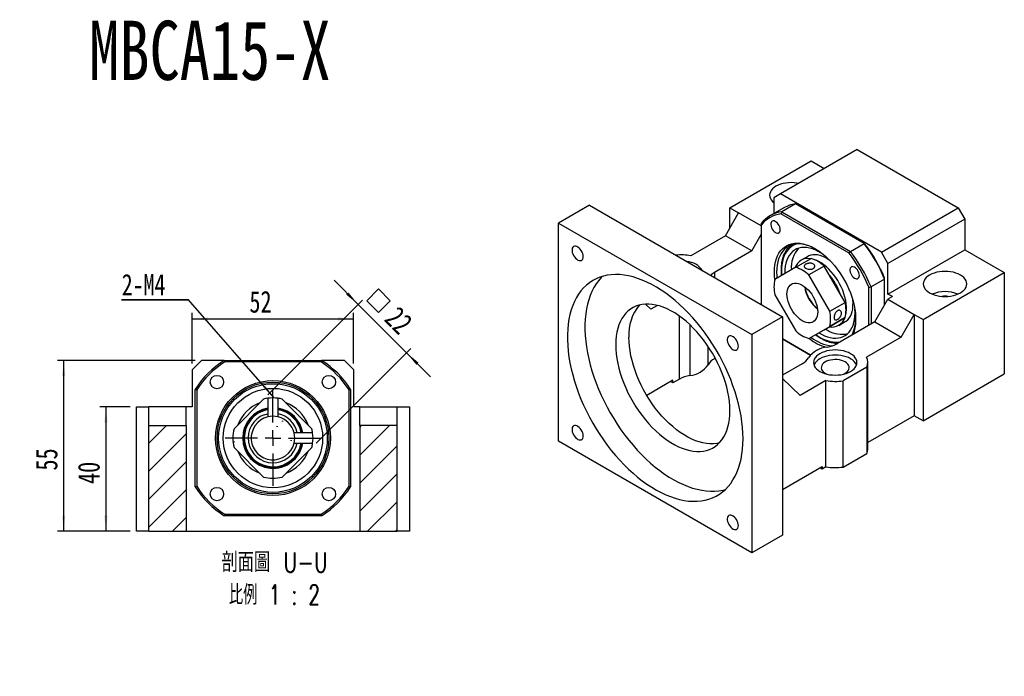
# Model space of a CAD drawing. Header units: millimetres. Extents: x 19 to 276, y 10 to 201.
# Tile 6 of 6: x 108 to 266, y 95 to 201. Entities that reach past the tile are written whole.
import ezdxf

# ---------------------------------------------------------------- set-up
doc = ezdxf.new("R2010")
doc.units = ezdxf.units.MM
doc.layers.add('FORMAT', color=7, linetype='Continuous')
doc.styles.add('SLDTEXTSTYLE0', font='TXT', dxfattribs={"width": 0.75})
doc.styles.add('SLDTEXTSTYLE2', font='TXT', dxfattribs={"width": 0.75, "bigfont": 'bigfont'})
doc.styles.add('SLDTEXTSTYLE4', font='TXT', dxfattribs={"width": 0.666667})
doc.styles.add('SLDTEXTSTYLE5', font='TXT', dxfattribs={"width": 0.65625, "bigfont": 'bigfont'})
doc.dimstyles.new('SLDDIMSTYLE2', dxfattribs={"dimtxt": 3.5, "dimasz": 2.5, "dimexe": 0, "dimexo": 0.0625, "dimgap": 0.875, "dimtad": 0, "dimtih": 1, "dimtoh": 1, "dimlfac": 2, "dimrnd": 1e-09, "dimzin": 12, "dimdsep": 46, "dimtxsty": 'SLDTEXTSTYLE0', "dimblk1": 'NONE', "dimsah": 1, "dimcen": 0, "dimadec": 0, "dimazin": 3, "dimtfac": 1, "dimtmove": 0, "dimatfit": 3, "dimldrblk": 'NONE', "dimfxl": 0, "dimfrac": 2, "dimtolj": 1, "dimtzin": 12, "dimarcsym": 0})
doc.dimstyles.new('SLDDIMSTYLE3', dxfattribs={"dimtxt": 3.5, "dimasz": 2.5, "dimexe": 0, "dimexo": 0.0625, "dimgap": 0.875, "dimtad": 1, "dimlfac": 2, "dimrnd": 1e-09, "dimzin": 12, "dimdsep": 46, "dimtxsty": 'SLDTEXTSTYLE0', "dimsah": 1, "dimcen": 0.09, "dimadec": 0, "dimazin": 3, "dimtfac": 1, "dimtofl": 0, "dimtmove": 0, "dimatfit": 3, "dimfxl": 0, "dimfrac": 2, "dimtolj": 1, "dimtzin": 12, "dimarcsym": 0})
doc.dimstyles.new('SLDDIMSTYLE4', dxfattribs={"dimtxt": 3.5, "dimasz": 2.5, "dimexe": 0, "dimexo": 0.0625, "dimgap": 0.875, "dimtad": 1, "dimlfac": 2, "dimrnd": 1e-09, "dimzin": 12, "dimdsep": 46, "dimtxsty": 'SLDTEXTSTYLE0', "dimsah": 1, "dimcen": 0.09, "dimadec": 0, "dimazin": 3, "dimtfac": 1, "dimtmove": 0, "dimatfit": 0, "dimfxl": 0, "dimfrac": 2, "dimtolj": 1, "dimtzin": 12, "dimarcsym": 0})

# ---------------------------------------------------------------- blocks, each defined once
blk = doc.blocks.new('SW_SYMBOL_HOLE_SPOT')
at = {"layer": 'FORMAT', "color": 0}
for p, q in [((0, 875), (0, 75)), ((1600, 75), (1600, 875)), ((0, 75), (1600, 75))]:
    blk.add_line(p, q, dxfattribs=at)
blk = doc.blocks.new('_D')
at = {"layer": 'FORMAT'}
for p, q in [((74.32, 136.53), (74.32, 129.53)), ((74.32, 129.53), (74.32, 95.56)), ((74.32, 95.56), (38.19, 95.56))]:
    blk.add_line(p, q, dxfattribs=at)
blk.add_solid([(74.32, 129.53), (74.07, 127.03), (74.57, 127.03)], dxfattribs=at)
at = {"layer": 'FORMAT', "xscale": 0.004470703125, "yscale": 0.004470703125, "zscale": 0.004470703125}
blk.add_blockref('SW_SYMBOL_HOLE_SPOT', (45.51, 96.04), dxfattribs=at)
at = {"layer": 'FORMAT', "char_height": 3.5, "attachment_point": 1}
for s, insert, style in [('4 -', (38.19, 105.73), 'SLDTEXTSTYLE4'), ('%%c', (44.91, 105.68), 'SLDTEXTSTYLE0'), ('9 \\M+18AAE\\M+19153\\M+18AD1\\M+190FA', (50.19, 105.73), 'SLDTEXTSTYLE2'), ('%%c', (54.96, 100.07), 'SLDTEXTSTYLE0'), ('14', (60.23, 100.12), 'SLDTEXTSTYLE0')]:
    blk.add_mtext(s, dxfattribs=dict(at, insert=insert, style=style))
blk = doc.blocks.new('_NONE')
blk = doc.blocks.new('_D_7')
at = {"layer": 'FORMAT', "color": 7}
for p, q in [((125.3, 138.64), (120.4, 138.64)), ((121.4, 138.64), (121.4, 118.64)), ((125.3, 118.64), (120.4, 118.64))]:
    blk.add_line(p, q, dxfattribs=at)
for points in [[(121.4, 138.64), (121.15, 136.14), (121.65, 136.14)], [(121.4, 118.64), (121.65, 121.14), (121.15, 121.14)]]:
    blk.add_solid(points, dxfattribs=at)
at = {"layer": 'FORMAT', "color": 7, "insert": (116.89, 126.25), "char_height": 3.5, "attachment_point": 1, "rotation": 90, "style": 'SLDTEXTSTYLE0'}
blk.add_mtext('40', dxfattribs=at)
blk = doc.blocks.new('_D_8')
at = {"layer": 'FORMAT', "color": 7}
for p, q in [((135.8, 146.14), (113.6, 146.14)), ((114.6, 146.14), (114.6, 118.64)), ((125.3, 118.64), (113.6, 118.64))]:
    blk.add_line(p, q, dxfattribs=at)
for points in [[(114.6, 146.14), (114.35, 143.64), (114.85, 143.64)], [(114.6, 118.64), (114.85, 121.14), (114.35, 121.14)]]:
    blk.add_solid(points, dxfattribs=at)
at = {"layer": 'FORMAT', "color": 7, "insert": (110.09, 128.41), "char_height": 3.5, "attachment_point": 1, "rotation": 90, "style": 'SLDTEXTSTYLE0'}
blk.add_mtext('55', dxfattribs=at)
blk = doc.blocks.new('_D_9')
at = {"layer": 'FORMAT', "color": 7}
for p, q in [((135.3, 145.64), (135.3, 153.81)), ((161.3, 145.64), (161.3, 153.81)), ((135.3, 152.81), (161.3, 152.81))]:
    blk.add_line(p, q, dxfattribs=at)
for points in [[(135.3, 152.81), (137.8, 152.56), (137.8, 153.06)], [(161.3, 152.81), (158.8, 153.06), (158.8, 152.56)]]:
    blk.add_solid(points, dxfattribs=at)
at = {"layer": 'FORMAT', "color": 7, "insert": (144.51, 157.33), "char_height": 3.5, "attachment_point": 1, "style": 'SLDTEXTSTYLE0'}
blk.add_mtext('52', dxfattribs=at)
blk = doc.blocks.new('SW_SYMBOL_MOD_BOX')
at = {"layer": 'FORMAT', "color": 0}
for p, q in [((200, 200), (200, 800)), ((200, 800), (800, 800)), ((800, 800), (800, 200)), ((200, 200), (800, 200))]:
    blk.add_line(p, q, dxfattribs=at)
blk = doc.blocks.new('_D_10')
at = {"layer": 'FORMAT', "color": 7}
for p, q in [((162.03, 155.15), (158.14, 159.04)), ((147.5, 140.62), (162.74, 155.86)), ((162.03, 155.15), (169.81, 147.37)), ((155.28, 132.84), (170.52, 148.08)), ((169.81, 147.37), (173.7, 143.48))]:
    blk.add_line(p, q, dxfattribs=at)
for points in [[(162.03, 155.15), (160.44, 157.09), (160.09, 156.74)], [(169.81, 147.37), (171.4, 145.43), (171.75, 145.78)]]:
    blk.add_solid(points, dxfattribs=at)
at = {"layer": 'FORMAT', "color": 7, "xscale": 0.004470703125, "yscale": 0.004470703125, "zscale": 0.004470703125, "rotation": 315.0000000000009}
blk.add_blockref('SW_SYMBOL_MOD_BOX', (162.13, 155.74), dxfattribs=at)
at = {"layer": 'FORMAT', "color": 7, "insert": (168.55, 155.09), "char_height": 3.5, "attachment_point": 1, "rotation": 315, "style": 'SLDTEXTSTYLE0'}
blk.add_mtext('22', dxfattribs=at)
blk = doc.blocks.new('SW_NOTE_2')
at = {"layer": 'FORMAT', "color": 0, "char_height": 3.175, "attachment_point": 2}
for s, insert, style in [('\\M+19655\\M+196CA\\M+19AA4 U-U', (10.32, 4.09), 'SLDTEXTSTYLE2'), ('\\M+194E4\\M+197E1 1 : 2', (10.27, -1.14), 'SLDTEXTSTYLE5')]:
    blk.add_mtext(s, dxfattribs=dict(at, insert=insert, style=style))
blk = doc.blocks.new('SW_NOTE_3')
at = {"layer": 'FORMAT', "color": 0}
for p, q in [((-0.03, 0.27), (10.77, 0.27)), ((10.77, 0.27), (-0.03, 0.27)), ((-0.03, 0.27), (10.77, 0.27)), ((10.77, 0.27), (-0.03, 0.27)), ((-0.03, 0.27), (10.77, 0.27)), ((10.77, 0.27), (-0.03, 0.27))]:
    blk.add_line(p, q, dxfattribs=at)
at = {"layer": 'FORMAT', "color": 0, "insert": (0, 4.43), "char_height": 3.44, "attachment_point": 1, "style": 'SLDTEXTSTYLE0'}
blk.add_mtext('2-M4', dxfattribs=at)
blk = doc.blocks.new('SW_CENTERMARKSYMBOL_7')
at = {"layer": 'FORMAT', "color": 0}
for p, q in [((0, 2.5), (0, 7.7)), ((-2.5, 0), (-7.7, 0)), ((0, 0), (-1.25, 0)), ((0, 0), (0, 1.25)), ((0, 0), (0, -1.25)), ((0, 0), (1.25, 0)), ((2.5, 0), (7.7, 0)), ((0, -2.5), (0, -7.7))]:
    blk.add_line(p, q, dxfattribs=at)

msp = doc.modelspace()

# ---------------------------------------------------------------- hatches: boundary and pattern name
at = {"layer": 'FORMAT', "linetype": 'Continuous', "lineweight": 18}
h = msp.add_hatch(dxfattribs=at)
h.set_pattern_fill('ANSI31', color=256, style=0)
edge = h.paths.add_edge_path(flags=0)
edge.add_arc((148.3027, 133.6436), 6.45, 256.491867, 283.508133)
edge.add_line((149.8093, 127.372), (154.5743, 132.137))
edge.add_arc((148.3027, 133.6436), 6.45, 346.491867, 352.433347)
edge.add_line((154.6966, 132.7942), (151.698, 132.7942))
edge.add_arc((148.3027, 133.6436), 3.5, 104.044285, 345.955715, ccw=False)
edge.add_line((147.4534, 137.0389), (147.4534, 140.0375))
edge.add_arc((148.3027, 133.6436), 6.45, 97.566653, 103.508133)
edge.add_line((146.7961, 139.9152), (142.0311, 135.1502))
edge.add_arc((148.3027, 133.6436), 6.45, 166.491867, 193.508133)
edge.add_line((142.0311, 132.137), (146.7961, 127.372))
edge = h.paths.add_edge_path(flags=0)
edge.add_line((154.5743, 132.137), (149.8093, 127.372))
edge.add_arc((148.3027, 133.6436), 6.45, 256.491993, 283.508007, ccw=False)
edge.add_line((146.7961, 127.372), (142.0311, 132.137))
edge.add_arc((148.3027, 133.6436), 6.45, 166.491993, 193.508007, ccw=False)
edge.add_line((142.0311, 135.1502), (146.7961, 139.9152))
edge.add_arc((148.3027, 133.6436), 6.45, 97.56716, 103.508007, ccw=False)
edge.add_line((147.4533, 140.0374), (147.4533, 137.0389))
edge.add_arc((148.3027, 133.6436), 3.5, 104.044925, 345.955075)
edge.add_line((151.6981, 132.7942), (154.6965, 132.7942))
edge.add_arc((148.3027, 133.6436), 6.45, 346.491993, 352.43284, ccw=False)
h = msp.add_hatch(dxfattribs=at)
h.set_pattern_fill('ANSI31', color=256, style=0)
edge = h.paths.add_edge_path(flags=0)
edge.add_arc((148.3027, 133.6436), 6.45, 7.566653, 13.508133)
edge.add_line((154.5743, 135.1502), (149.8093, 139.9152))
edge.add_arc((148.3027, 133.6436), 6.45, 76.491867, 82.433347)
edge.add_line((149.152, 140.0375), (149.152, 137.0389))
edge.add_arc((148.3027, 133.6436), 3.5, 14.044285, 75.955715, ccw=False)
edge.add_line((151.698, 134.4929), (154.6966, 134.4929))
edge = h.paths.add_edge_path(flags=0)
edge.add_line((149.8093, 139.9152), (154.5743, 135.1502))
edge.add_arc((148.3027, 133.6436), 6.45, 7.56716, 13.508007, ccw=False)
edge.add_line((154.6965, 134.493), (151.6981, 134.493))
edge.add_arc((148.3027, 133.6436), 3.5, 14.044925, 75.955075)
edge.add_line((149.1521, 137.0389), (149.1521, 140.0374))
edge.add_arc((148.3027, 133.6436), 6.45, 76.491993, 82.43284, ccw=False)
h = msp.add_hatch(dxfattribs=at)
h.set_pattern_fill('ANSI31', color=256, style=0)
h.paths.add_polyline_path([(128.3027, 135.6436), (128.3027, 118.6436), (134.3027, 118.6436), (134.3027, 135.6436)], flags=0)
h = msp.add_hatch(dxfattribs=at)
h.set_pattern_fill('ANSI31', color=256, style=0)
h.paths.add_polyline_path([(162.3027, 135.6436), (162.3027, 118.6436), (168.3027, 118.6436), (168.3027, 135.6436)], flags=0)

# ---------------------------------------------------------------- linework, layer by layer
at = {"color": 7, "linetype": 'Continuous', "lineweight": 25}
for p, q in [((242.3877, 180.0854), (230.0133, 172.9419)), ((242.3877, 180.0854), (258.6512, 170.6967)), ((221.8816, 170.6958), (234.9631, 178.2475)), ((234.9631, 178.2475), (237.0835, 177.0234)), ((230.0133, 172.9419), (228.9527, 172.3294)), ((246.2768, 163.5532), (230.0133, 172.9419)), ((228.9527, 172.3294), (228.9527, 169.7655)), ((232.4315, 171.3418), (230.2394, 170.0764)), ((243.5051, 164.9491), (232.4315, 171.3418)), ((199.2542, 171.1061), (194.3044, 168.2487)), ((199.2542, 171.1061), (230.3669, 153.1452)), ((221.1745, 166.2051), (223.2958, 169.8793)), ((221.8816, 170.6958), (223.2958, 169.8793)), ((221.8816, 167.4299), (221.8816, 170.6958)), ((226.9374, 167.7771), (223.2958, 169.8793)), ((230.5939, 170.7129), (228.4019, 169.4475)), ((241.0853, 163.407), (230.1137, 169.7407)), ((230.2394, 170.0764), (241.3131, 163.6837)), ((246.2768, 163.5532), (258.6512, 170.6967)), ((258.6512, 170.6967), (259.7118, 168.8596)), ((194.3044, 168.2487), (225.4171, 150.2877)), ((194.3044, 133.1375), (194.3044, 168.2487)), ((259.7118, 168.8596), (247.3375, 161.7161)), ((259.7118, 168.8596), (259.7118, 163.9604)), ((226.9374, 167.9065), (226.9374, 155.237)), ((221.1745, 166.2051), (215.6001, 162.9871)), ((225.4171, 163.7559), (221.1745, 166.2051)), ((225.4171, 163.7559), (226.9374, 166.3891)), ((241.3131, 163.6837), (243.5051, 164.9491)), ((225.4171, 163.7559), (219.4067, 160.2861)), ((247.3375, 161.7161), (246.2768, 163.5532)), ((247.3375, 156.8168), (259.7118, 163.9604)), ((259.7118, 163.9604), (266.0758, 160.2865)), ((232.4835, 161.1234), (234.9584, 162.5522)), ((234.4132, 162.8722), (233.3525, 162.2598)), ((232.4835, 161.1234), (229.1141, 159.1777)), ((237.0891, 161.3222), (234.6141, 159.8934)), ((240.4584, 155.4863), (237.0891, 161.3222)), ((247.3375, 156.8168), (247.3375, 161.7161)), ((252.9943, 152.7348), (266.0758, 160.2865)), ((266.0758, 160.2865), (266.0758, 143.9557)), ((237.9835, 154.0575), (234.6141, 159.8934)), ((246.8071, 159.2299), (244.6151, 157.9644)), ((246.8071, 155.0818), (246.8071, 159.2299)), ((244.2615, 151.7751), (244.2615, 157.9055)), ((244.6151, 157.9644), (244.6151, 151.9792)), ((229.1141, 156.7173), (232.4835, 150.8814)), ((237.9835, 154.0575), (240.4584, 155.4863)), ((245.2161, 152.3262), (247.3375, 156.0004)), ((248.0446, 156.4086), (247.3375, 156.8168)), ((248.0446, 156.4086), (247.3375, 156.0004)), ((247.3375, 156.0004), (251.5801, 153.5512)), ((208.283, 155.2052), (209.1537, 154.3672)), ((210.2356, 154.9918), (209.1537, 154.3672)), ((226.9374, 155.237), (226.9996, 155.0891)), ((230.3669, 153.1452), (225.4171, 150.2877)), ((230.3669, 153.1452), (230.3669, 118.0339)), ((237.0891, 151.0801), (240.4584, 153.0258)), ((240.4584, 153.0258), (237.9835, 151.5971)), ((245.2161, 152.3262), (239.2057, 148.8564)), ((239.402, 151.7807), (240.4627, 152.393)), ((245.2161, 152.3262), (249.4588, 149.8769)), ((249.4588, 149.8769), (251.5801, 153.5512)), ((251.5801, 153.5512), (251.5801, 137.2204)), ((251.5801, 153.5512), (252.9943, 152.7348)), ((252.9943, 152.7348), (252.9943, 136.404)), ((234.6141, 149.6513), (237.9835, 151.5971)), ((234.6141, 149.6513), (237.0891, 151.0801)), ((237.283, 151.1921), (237.6949, 150.9586)), ((225.4171, 150.2877), (225.4171, 115.1765)), ((230.3669, 149.5893), (234.861, 146.9949)), ((234.861, 146.9949), (230.3669, 149.5893)), ((236.2224, 150.5798), (236.6343, 150.3463)), ((249.4588, 149.8769), (243.8843, 146.6589)), ((136.8027, 146.1436), (135.3027, 144.6436)), ((140.4725, 146.1436), (136.8027, 146.1436)), ((140.4725, 146.1436), (156.1329, 146.1436)), ((156.0608, 145.8936), (140.5446, 145.8936)), ((159.8027, 146.1436), (156.1329, 146.1436)), ((161.3027, 144.6436), (159.8027, 146.1436)), ((219.5344, 146.4787), (219.4067, 146.405)), ((135.3027, 144.6436), (135.3027, 138.6436)), ((161.3027, 138.6436), (161.3027, 144.6436)), ((233.5489, 145.5908), (230.3669, 143.7539)), ((243.9463, 145.0618), (240.122, 142.8541)), ((243.9463, 145.0618), (243.9463, 131.1806)), ((244.1022, 131.9137), (244.1022, 145.7949)), ((212.6892, 142.9353), (208.49, 140.5111)), ((212.6892, 142.527), (212.3356, 142.7312)), ((213.7499, 143.1393), (212.6892, 142.527)), ((212.6892, 142.527), (212.6892, 142.9353)), ((230.3669, 143.2103), (233.1953, 140.4883)), ((237.3555, 142.8899), (233.1953, 140.4883)), ((237.3555, 129.0087), (237.3555, 142.8899)), ((240.122, 128.9729), (240.122, 142.8541)), ((252.9943, 136.404), (266.0758, 143.9557)), ((135.8027, 125.8133), (135.8027, 141.4738)), ((136.0527, 141.4016), (136.0527, 125.8855)), ((160.5527, 125.8855), (160.5527, 141.4016)), ((160.8027, 141.4738), (160.8027, 125.8133)), ((146.7961, 139.9152), (142.0311, 135.1502)), ((146.7961, 139.9152), (142.0311, 135.1502)), ((147.4533, 140.0374), (147.4533, 137.0389)), ((147.4534, 140.0375), (147.4534, 137.0389)), ((149.152, 137.0389), (149.152, 140.0375)), ((149.1521, 137.0389), (149.1521, 140.0374)), ((154.5743, 135.1502), (149.8093, 139.9152)), ((154.5743, 135.1502), (149.8093, 139.9152)), ((126.3027, 118.6436), (126.3027, 138.6436)), ((126.3027, 138.6436), (128.3027, 138.6436)), ((134.3027, 138.6436), (128.3027, 138.6436)), ((128.3027, 135.6436), (128.3027, 138.6436)), ((134.3027, 135.6436), (134.3027, 138.6436)), ((135.3027, 138.6436), (134.3027, 138.6436)), ((162.3027, 138.6436), (161.3027, 138.6436)), ((162.3027, 138.6436), (168.3027, 138.6436)), ((162.3027, 135.6436), (162.3027, 138.6436)), ((168.3027, 135.6436), (168.3027, 138.6436)), ((168.3027, 138.6436), (170.3027, 138.6436)), ((170.3027, 138.6436), (170.3027, 118.6436)), ((251.5801, 137.2204), (244.1022, 132.9035)), ((252.9943, 136.404), (251.5801, 137.2204)), ((128.3027, 135.6436), (134.3027, 135.6436)), ((128.3027, 118.6436), (128.3027, 135.6436)), ((134.3027, 135.6436), (134.3027, 118.6436)), ((168.3027, 135.6436), (162.3027, 135.6436)), ((162.3027, 135.6436), (162.3027, 118.6436)), ((168.3027, 118.6436), (168.3027, 135.6436)), ((154.6966, 134.4929), (151.698, 134.4929)), ((154.6965, 134.493), (151.6981, 134.493)), ((142.0311, 132.137), (146.7961, 127.372)), ((142.0311, 132.137), (146.7961, 127.372)), ((149.8093, 127.372), (154.5743, 132.137)), ((149.8093, 127.372), (154.5743, 132.137)), ((151.698, 132.7942), (154.6966, 132.7942)), ((151.6981, 132.7942), (154.6965, 132.7942)), ((225.4171, 115.1765), (194.3044, 133.1375)), ((240.122, 128.9729), (243.9463, 131.1806)), ((230.3669, 125.3825), (236.7308, 129.0564)), ((236.7308, 128.6481), (236.3772, 128.8522)), ((236.7308, 129.0564), (236.7308, 128.6481)), ((237.3555, 129.0087), (236.7308, 128.6481)), ((156.1329, 121.1436), (140.4725, 121.1436)), ((140.5446, 121.3936), (156.0608, 121.3936)), ((128.3027, 118.6436), (126.3027, 118.6436)), ((128.3027, 118.6436), (134.3027, 118.6436)), ((134.3027, 118.6436), (162.3027, 118.6436)), ((162.3027, 118.6436), (168.3027, 118.6436)), ((170.3027, 118.6436), (168.3027, 118.6436)), ((230.3669, 118.0339), (225.4171, 115.1765))]:
    msp.add_line(p, q, dxfattribs=at)
at = {"color": 8, "linetype": 'Continuous', "lineweight": 25}
for p, q in [((219.4067, 160.2861), (219.4067, 159.4723)), ((213.7499, 143.1393), (213.7499, 153.2772)), ((215.4137, 151.9107), (215.4137, 143.7156)), ((218.4085, 145.4445), (218.4085, 148.3541)), ((219.4067, 146.7136), (219.4067, 146.405))]:
    msp.add_line(p, q, dxfattribs=at)
at = {"color": 7, "linetype": 'Continuous', "lineweight": 25, "flags": 128}
for points in [[(232.9552, 174.6402), (232.687, 174.6884), (232.2379, 174.74), (231.7811, 174.7573), (231.3243, 174.74), (230.8752, 174.6884), (230.4417, 174.6035), (230.0311, 174.4866), (229.6504, 174.3397), (229.3062, 174.1655), (229.0044, 173.9668), (228.75, 173.747), (228.5475, 173.51), (228.4004, 173.2597), (228.311, 173.0005), (228.2811, 172.7368), (228.311, 172.473), (228.4004, 172.2138), (228.5475, 171.9636), (228.75, 171.7265), (228.9527, 171.5467)], [(229.9846, 167.1742), (229.9641, 167.3885), (229.9038, 167.6149), (229.8068, 167.8411), (229.6784, 168.0551), (229.5256, 168.2452), (229.3565, 168.4013), (229.1803, 168.5149), (229.0065, 168.5798), (228.8444, 168.5926), (228.7028, 168.5527), (228.5894, 168.462), (228.5102, 168.3256), (228.4695, 168.1508), (228.4695, 167.947), (228.5102, 167.7252), (228.5894, 167.4973), (228.7028, 167.2757), (228.8444, 167.0723), (229.0065, 166.898), (229.1803, 166.7623), (229.3565, 166.6724), (229.5256, 166.6333), (229.6784, 166.6469), (229.8068, 166.7127), (229.9038, 166.827), (229.9641, 166.9836), (229.9846, 167.1742)], [(229.0587, 160.3471), (229.0794, 160.9353), (229.1413, 161.4958), (229.244, 162.0253), (229.387, 162.5202), (229.5691, 162.9775), (229.7895, 163.3944), (230.0465, 163.768), (230.3387, 164.0962), (230.6641, 164.3769), (231.0207, 164.6081), (231.4063, 164.7886), (231.8183, 164.9171), (232.2543, 164.9928), (232.7114, 165.0153), (233.1868, 164.9844), (233.6775, 164.9003), (234.1803, 164.7636), (234.692, 164.575), (235.2096, 164.3359), (235.7295, 164.0477), (236.2487, 163.7122), (236.7637, 163.3315), (237.2714, 162.9081), (237.7685, 162.4447), (238.2519, 161.9441), (238.7185, 161.4095), (239.1655, 160.8444), (239.5898, 160.2522), (239.989, 159.6368), (240.3603, 159.002), (240.7016, 158.3518), (241.0107, 157.6904), (241.2855, 157.0218), (241.5243, 156.3505), (241.7258, 155.6805), (241.8884, 155.0162), (242.0113, 154.3617), (242.0937, 153.7211), (242.135, 153.0986), (242.135, 152.498), (242.0937, 151.9232), (242.0113, 151.3778), (241.8884, 150.8652), (241.7258, 150.3887), (241.6839, 150.287)], [(198.2624, 162.8428), (198.2413, 163.0787), (198.179, 163.328), (198.0785, 163.5789), (197.9445, 163.8198), (197.7831, 164.0393), (197.602, 164.2271), (197.4096, 164.3746), (197.2149, 164.4748), (197.0271, 164.523), (196.8548, 164.517), (196.7063, 164.457), (196.5883, 164.3459), (196.5064, 164.1889), (196.4645, 163.9932), (196.4645, 163.7681), (196.5064, 163.524), (196.5883, 163.2725), (196.7063, 163.0251), (196.8548, 162.7936), (197.0271, 162.5887), (197.2149, 162.4201), (197.4096, 162.2955), (197.602, 162.2209), (197.7831, 162.1996), (197.9445, 162.2328), (198.0785, 162.3189), (198.179, 162.4537), (198.2413, 162.6311), (198.2624, 162.8428)], [(235.6895, 164.0715), (235.52, 164.1641), (235.0092, 164.4114), (234.5033, 164.6085), (234.0057, 164.7541), (233.5196, 164.8473), (233.0481, 164.8876), (232.5943, 164.8745), (232.1611, 164.8083), (231.7514, 164.6892), (231.3678, 164.5183), (231.0128, 164.2964), (230.6886, 164.0251), (230.3975, 163.7061), (230.1412, 163.3415), (229.9215, 162.9336), (229.7398, 162.4852), (229.5972, 161.9991), (229.4947, 161.4784), (229.4329, 160.9265), (229.4123, 160.3471)], [(236.8981, 163.2241), (236.6005, 163.4186), (236.1203, 163.6942), (235.642, 163.9216), (235.169, 164.0994), (234.7047, 164.2261), (234.2524, 164.3009), (233.8155, 164.3232), (233.397, 164.293), (233, 164.2103), (232.6273, 164.0758), (232.2816, 163.8905), (231.9655, 163.6557), (231.6811, 163.3731), (231.4306, 163.0447), (231.2157, 162.6729), (231.038, 162.2603), (230.8987, 161.8101), (230.799, 161.3253), (230.7394, 160.8095), (230.7205, 160.2664), (230.7225, 160.1066)], [(231.3812, 164.3892), (231.4468, 164.4551), (231.6824, 164.6631)], [(238.0199, 162.1907), (237.6634, 162.4356), (237.2436, 162.6797), (236.8257, 162.8752), (236.4136, 163.0203), (236.0114, 163.1134), (235.623, 163.1538), (235.252, 163.1409), (234.9021, 163.0751), (234.5766, 162.9568), (234.4132, 162.8722)], [(240.5412, 153.4831), (240.6067, 153.836), (240.6493, 154.2937), (240.6509, 154.7776), (240.6112, 155.2831), (240.5308, 155.8053), (240.4104, 156.3393), (240.2512, 156.8798), (240.0546, 157.4216), (239.8227, 157.9596), (239.5575, 158.4885), (239.2618, 159.0033), (238.9382, 159.499), (238.59, 159.9708), (238.2205, 160.4143), (237.8332, 160.825), (237.4319, 161.1991), (237.0204, 161.5329), (236.6028, 161.8233), (236.183, 162.0674), (235.765, 162.2629), (235.3964, 162.395)], [(229.1308, 159.1874), (229.0794, 159.7351), (229.0587, 160.3471)], [(229.4123, 160.3471), (229.4329, 159.7439), (229.4643, 159.3799)], [(242.7346, 159.8138), (242.7141, 160.0281), (242.6538, 160.2544), (242.5568, 160.4807), (242.4284, 160.6947), (242.2756, 160.8848), (242.1065, 161.0409), (241.9303, 161.1544), (241.7565, 161.2194), (241.5944, 161.2322), (241.4528, 161.1922), (241.3394, 161.1016), (241.2602, 160.9652), (241.2195, 160.7904), (241.2195, 160.5866), (241.2602, 160.3648), (241.3394, 160.1369), (241.4528, 159.9153), (241.5944, 159.7119), (241.7565, 159.5376), (241.9303, 159.4019), (242.1065, 159.312), (242.2756, 159.2728), (242.4284, 159.2865), (242.5568, 159.3523), (242.6538, 159.4665), (242.7141, 159.6232), (242.7346, 159.8138)], [(259.0047, 159.8783), (258.6605, 160.0526), (258.2798, 160.1994), (257.8692, 160.3163), (257.4357, 160.4013), (256.9867, 160.4529), (256.5298, 160.4701), (256.073, 160.4529), (255.624, 160.4013), (255.1904, 160.3163), (254.7798, 160.1994), (254.3992, 160.0526), (254.055, 159.8783), (253.7531, 159.6796), (253.4988, 159.4599), (253.2963, 159.2228), (253.1491, 158.9726), (253.0598, 158.7134), (253.0298, 158.4496), (253.0598, 158.1859), (253.1491, 157.9267), (253.2963, 157.6764), (253.4988, 157.4394), (253.7531, 157.2196), (254.055, 157.0209), (254.3992, 156.8467), (254.7798, 156.6998), (255.1904, 156.5829), (255.624, 156.498), (256.073, 156.4464), (256.5298, 156.4291), (256.9867, 156.4464), (257.4357, 156.498), (257.8692, 156.5829), (258.2798, 156.6998), (258.6605, 156.8467), (259.0047, 157.0209), (259.3066, 157.2196), (259.5609, 157.4394), (259.7634, 157.6764), (259.9106, 157.9267), (259.9999, 158.1859), (260.0298, 158.4496), (259.9999, 158.7134), (259.9106, 158.9726), (259.7634, 159.2228), (259.5609, 159.4599), (259.3066, 159.6796), (259.0047, 159.8783)], [(224.0029, 133.5485), (223.9825, 134.4369), (223.9214, 135.3462), (223.8198, 136.2739), (223.6779, 137.2173), (223.4962, 138.1736), (223.2751, 139.1401), (223.0154, 140.1141), (222.7178, 141.0926), (222.383, 142.073), (222.0122, 143.0523), (221.6063, 144.0277), (221.1666, 144.9965), (220.6943, 145.9558), (220.1907, 146.9029), (219.6574, 147.835), (219.0958, 148.7494), (218.5076, 149.6436), (217.8944, 150.5149), (217.2581, 151.3608), (216.6005, 152.1789), (215.9234, 152.9668), (215.2289, 153.7223), (214.5188, 154.4431), (213.7954, 155.1273), (213.0606, 155.7727), (212.3165, 156.3776), (211.5654, 156.9403), (210.8094, 157.459), (210.0507, 157.9323), (209.2913, 158.3589), (208.5337, 158.7375), (207.7798, 159.067), (207.032, 159.3464), (206.2923, 159.575), (205.5629, 159.7521), (204.8459, 159.8772), (204.1434, 159.9499), (203.4573, 159.9701), (202.7897, 159.9375), (202.1425, 159.8525), (201.5176, 159.7151), (200.9167, 159.5259), (200.3416, 159.2852), (199.7939, 158.994), (199.2753, 158.6528), (198.7871, 158.2629), (198.3309, 157.8252), (197.908, 157.3411), (197.5195, 156.8119), (197.1666, 156.2391), (196.8503, 155.6245), (196.5715, 154.9698), (196.3311, 154.2768), (196.1296, 153.5477), (195.9677, 152.7844), (195.8459, 151.9891), (195.7645, 151.1643), (195.7238, 150.3122), (195.7238, 149.4353), (195.7645, 148.5361), (195.8459, 147.6173), (195.9677, 146.6814), (196.1296, 145.7312), (196.3311, 144.7695), (196.5715, 143.7989), (196.8503, 142.8223), (197.1666, 141.8424), (197.5195, 140.8623), (197.908, 139.8845), (198.3309, 138.9121), (198.7871, 137.9477), (199.2753, 136.9942), (199.7939, 136.0542), (200.3416, 135.1306), (200.9167, 134.226), (201.5176, 133.343), (202.1425, 132.484), (202.7897, 131.6517), (203.4573, 130.8484), (204.1434, 130.0765), (204.8459, 129.338), (205.5629, 128.6353), (206.2923, 127.9703), (207.032, 127.3448), (207.7798, 126.7609), (208.5337, 126.22), (209.2913, 125.7238), (210.0507, 125.2737), (210.8094, 124.8709), (211.5654, 124.5168), (212.3165, 124.2122), (213.0606, 123.9581), (213.7954, 123.7552), (214.5188, 123.604), (215.2289, 123.5051), (215.9234, 123.4586), (216.6005, 123.4648), (217.2581, 123.5236), (217.8944, 123.6349), (218.5076, 123.7982), (219.0958, 124.0133), (219.6574, 124.2793), (220.1907, 124.5956), (220.6943, 124.9613), (221.1666, 125.3753), (221.6063, 125.8363), (222.0122, 126.3432), (222.383, 126.8944), (222.7178, 127.4882), (223.0154, 128.1231), (223.2751, 128.7972), (223.4962, 129.5085), (223.6779, 130.2551), (223.8198, 131.0346), (223.9214, 131.8449), (223.9825, 132.6837), (224.0029, 133.5485)], [(201.3763, 159.6759), (201.1594, 159.458), (200.7364, 158.9739), (200.3479, 158.4447), (199.995, 157.872), (199.6787, 157.2573), (199.4, 156.6026), (199.1595, 155.9097), (198.958, 155.1805), (198.7962, 154.4172), (198.6743, 153.622), (198.5929, 152.7971), (198.5522, 151.945), (198.5522, 151.0681), (198.5929, 150.1689), (198.6743, 149.2501), (198.7962, 148.3142), (198.958, 147.364), (199.1595, 146.4023), (199.4, 145.4317), (199.6787, 144.4551), (199.995, 143.4753), (200.3479, 142.4951), (200.7364, 141.5174), (201.1594, 140.5449), (201.6156, 139.5805), (202.1037, 138.627), (202.6223, 137.6871), (203.17, 136.7635), (203.7451, 135.8588), (204.346, 134.9758), (204.9709, 134.1169), (205.6181, 133.2846), (206.2857, 132.4813), (206.9718, 131.7093), (207.6743, 130.9709), (208.3913, 130.2681), (209.1207, 129.6031), (209.8604, 128.9777), (210.6083, 128.3937), (211.3621, 127.8528), (212.1198, 127.3566), (212.8791, 126.9065), (213.6378, 126.5038), (214.3939, 126.1496), (215.145, 125.845), (215.889, 125.5909), (216.6238, 125.388), (217.3473, 125.2368), (218.0573, 125.1379), (218.7518, 125.0915), (219.4289, 125.0976), (220.0866, 125.1564), (220.7229, 125.2677), (221.1737, 125.3821)], [(231.074, 156.8161), (231.0951, 157.1769), (231.1583, 157.5071), (231.2623, 157.801), (231.4055, 158.0536), (231.5854, 158.2606), (231.7988, 158.4184), (232.0422, 158.5244), (232.3114, 158.5767), (232.6017, 158.5744), (232.9083, 158.5176), (233.2258, 158.4073), (233.5488, 158.2452), (233.8718, 158.0343), (234.1893, 157.7781), (234.4959, 157.481), (234.7862, 157.148), (235.0554, 156.7849), (235.2988, 156.398), (235.5122, 155.9937), (235.6921, 155.579), (235.8353, 155.1611), (235.9393, 154.747), (236.0025, 154.3439), (236.0236, 153.9587), (236.0025, 153.5979), (235.9393, 153.2677), (235.8353, 152.9738), (235.6921, 152.7212), (235.5122, 152.5142), (235.2988, 152.3563), (235.0554, 152.2504), (234.7862, 152.1981), (234.4959, 152.2003), (234.1893, 152.2571), (233.8718, 152.3675), (233.5488, 152.5295), (233.2258, 152.7405), (232.9083, 152.9967), (232.6017, 153.2938), (232.3114, 153.6268), (232.0422, 153.9898), (231.7988, 154.3768), (231.5854, 154.7811), (231.4055, 155.1958), (231.2623, 155.6137), (231.1583, 156.0277), (231.0951, 156.4308), (231.074, 156.8161)], [(240.4627, 152.393), (240.5972, 152.4779), (240.8648, 152.6971), (241.0993, 152.9638), (241.2985, 153.2755), (241.4606, 153.6291), (241.5839, 154.0213), (241.6673, 154.4483), (241.71, 154.906), (241.7115, 155.3899), (241.6763, 155.8571)], [(221.8816, 138.0388), (221.8611, 138.7596), (221.7996, 139.501), (221.6974, 140.2595), (221.555, 141.0318), (221.373, 141.8144), (221.1522, 142.6038), (220.8936, 143.3966), (220.5984, 144.1892), (220.2678, 144.9779), (219.9034, 145.7594), (219.5068, 146.5301), (219.0797, 147.2866), (218.6241, 148.0255), (218.142, 148.7435), (217.6355, 149.4373), (217.1069, 150.104), (216.5586, 150.7405), (215.993, 151.3439), (215.4127, 151.9116), (214.8202, 152.4411), (214.2182, 152.9299), (213.6093, 153.376), (212.9964, 153.7772), (212.3821, 154.1318), (211.7691, 154.4383), (211.1603, 154.6952), (210.5582, 154.9015), (209.9657, 155.0561), (209.3854, 155.1584), (208.8198, 155.208), (208.2715, 155.2045), (207.743, 155.1482), (207.2365, 155.0391), (206.7544, 154.8777), (206.2987, 154.6649), (205.8717, 154.4015), (205.475, 154.0887), (205.1106, 153.728), (204.7801, 153.3209), (204.4848, 152.8692), (204.2262, 152.375), (204.0055, 151.8404), (203.8234, 151.268), (203.681, 150.6601), (203.5788, 150.0196), (203.5174, 149.3492), (203.4968, 148.6521), (203.5174, 147.9312), (203.5788, 147.1899), (203.681, 146.4314), (203.8234, 145.6591), (204.0055, 144.8765), (204.2262, 144.087), (204.4848, 143.2942), (204.7801, 142.5017), (205.1106, 141.7129), (205.475, 140.9314), (205.8717, 140.1607), (206.2987, 139.4042), (206.7544, 138.6653), (207.2365, 137.9474), (207.743, 137.2535), (208.2715, 136.5868), (208.8198, 135.9504), (209.3854, 135.3469), (209.9657, 134.7792), (210.5582, 134.2497), (211.1603, 133.7609), (211.7691, 133.3149), (212.3821, 132.9136), (212.9964, 132.559), (213.6093, 132.2525), (214.2182, 131.9956), (214.8202, 131.7894), (215.4127, 131.6347), (215.993, 131.5324), (216.5586, 131.4829), (217.1069, 131.4863), (217.6355, 131.5427), (218.142, 131.6518), (218.6241, 131.8131), (219.0797, 132.0259), (219.5068, 132.2893), (219.9034, 132.6021), (220.2678, 132.9628), (220.5984, 133.37), (220.8936, 133.8216), (221.1522, 134.3159), (221.373, 134.8504), (221.555, 135.4229), (221.6974, 136.0307), (221.7996, 136.6713), (221.8611, 137.3416), (221.8816, 138.0388)], [(236.6343, 150.3463), (237.1126, 150.1189), (237.5856, 149.9411), (238.0499, 149.8144), (238.5022, 149.7396), (238.9391, 149.7173), (239.3576, 149.7475), (239.7546, 149.8302), (240.1273, 149.9647), (240.473, 150.15), (240.7891, 150.3848), (241.0735, 150.6674), (241.324, 150.9958), (241.5389, 151.3676), (241.7166, 151.7802), (241.8559, 152.2304), (241.9556, 152.7152), (242.0152, 153.231), (242.0341, 153.7742), (242.0123, 154.3406), (242.0102, 154.3688)], [(220.1622, 132.85), (219.7568, 132.7673), (219.2282, 132.7109), (218.6799, 132.7075), (218.1144, 132.757), (217.534, 132.8594), (216.9415, 133.014), (216.3395, 133.2202), (215.7307, 133.4771), (215.1177, 133.7836), (214.5034, 134.1382), (213.8904, 134.5395), (213.2816, 134.9855), (212.6796, 135.4744), (212.0871, 136.0038), (211.5067, 136.5715), (210.9411, 137.175), (210.3928, 137.8115), (209.8643, 138.4781), (209.3578, 139.172), (208.8757, 139.89), (208.4201, 140.6288), (207.993, 141.3853), (207.5964, 142.156), (207.232, 142.9375), (206.9014, 143.7263), (206.6062, 144.5188), (206.3476, 145.3116), (206.1268, 146.1011), (205.9448, 146.8837), (205.8024, 147.656), (205.7002, 148.4145), (205.6387, 149.1558), (205.6182, 149.8767)], [(223.2624, 148.4106), (223.2413, 148.6466), (223.179, 148.8958), (223.0785, 149.1467), (222.9445, 149.3876), (222.7831, 149.6071), (222.602, 149.7949), (222.4096, 149.9424), (222.2149, 150.0426), (222.0271, 150.0908), (221.8548, 150.0848), (221.7063, 150.0249), (221.5883, 149.9137), (221.5064, 149.7567), (221.4645, 149.561), (221.4645, 149.3359), (221.5064, 149.0918), (221.5883, 148.8403), (221.7063, 148.5929), (221.8548, 148.3614), (222.0271, 148.1565), (222.2149, 147.9879), (222.4096, 147.8633), (222.602, 147.7887), (222.7831, 147.7674), (222.9445, 147.8006), (223.0785, 147.8867), (223.179, 148.0215), (223.2413, 148.1989), (223.2624, 148.4106)], [(241.327, 144.3662), (241.6289, 144.5649), (241.8833, 144.7847), (242.0857, 145.0217), (242.2329, 145.272), (242.3222, 145.5312), (242.3522, 145.7949), (242.3222, 146.0586), (242.2329, 146.3179), (242.0857, 146.5681), (241.8833, 146.8052), (241.6289, 147.0249), (241.327, 147.2236), (240.9828, 147.3979), (240.6022, 147.5447), (240.1916, 147.6616), (239.758, 147.7466), (239.309, 147.7981), (238.8522, 147.8154), (238.3953, 147.7981), (237.9463, 147.7466), (237.5128, 147.6616), (237.1022, 147.5447), (236.7215, 147.3979), (236.3773, 147.2236), (236.0754, 147.0249), (235.8211, 146.8052), (235.6186, 146.5681), (235.4714, 146.3179), (235.3821, 146.0586), (235.3522, 145.7949), (235.3821, 145.5312), (235.4714, 145.272), (235.6186, 145.0217), (235.8211, 144.7847), (236.0754, 144.5649), (236.3773, 144.3662), (236.7215, 144.1919), (237.1022, 144.0451), (237.5128, 143.9282), (237.9463, 143.8432), (238.3953, 143.7917), (238.8522, 143.7744), (239.309, 143.7917), (239.758, 143.8432), (240.1916, 143.9282), (240.6022, 144.0451), (240.9828, 144.1919), (241.327, 144.3662)], [(241.327, 146.4071), (240.9828, 146.5813), (240.6022, 146.7282), (240.1916, 146.8451), (239.758, 146.93), (239.309, 146.9816), (238.8522, 146.9989), (238.3953, 146.9816), (237.9463, 146.93), (237.5128, 146.8451), (237.1022, 146.7282), (236.7215, 146.5813), (236.3773, 146.4071), (236.0754, 146.2084), (235.8211, 145.9886), (235.6186, 145.7516), (235.4714, 145.5013), (235.4244, 145.3866)], [(240.4432, 145.8968), (240.1673, 146.0323), (239.8575, 146.1404), (239.5216, 146.2184), (239.1683, 146.2644), (238.8069, 146.277), (238.4466, 146.256), (238.0968, 146.2019), (237.7666, 146.1161), (237.4646, 146.0008), (237.1984, 145.8591), (236.9751, 145.6945), (236.8004, 145.5114), (236.6788, 145.3145), (236.6136, 145.1089), (236.6063, 144.8999), (236.6572, 144.693), (236.7649, 144.4934), (236.9267, 144.3064), (237.1383, 144.1368), (237.3944, 143.989), (237.5481, 143.9199)], [(240.1745, 143.9275), (240.3778, 144.0237), (240.6233, 144.1773), (240.823, 144.3517), (240.9716, 144.5423), (241.0653, 144.7442), (241.1017, 144.9522), (241.0798, 145.1609), (241.0003, 145.3648), (240.8651, 145.5587), (240.6778, 145.7376), (240.4432, 145.8968)], [(198.2624, 133.9737), (198.2413, 134.2097), (198.179, 134.4589), (198.0785, 134.7099), (197.9445, 134.9507), (197.7831, 135.1702), (197.602, 135.3581), (197.4096, 135.5055), (197.2149, 135.6057), (197.0271, 135.6539), (196.8548, 135.6479), (196.7063, 135.588), (196.5883, 135.4769), (196.5064, 135.3198), (196.4645, 135.1241), (196.4645, 134.899), (196.5064, 134.655), (196.5883, 134.4034), (196.7063, 134.1561), (196.8548, 133.9245), (197.0271, 133.7197), (197.2149, 133.551), (197.4096, 133.4264), (197.602, 133.3518), (197.7831, 133.3306), (197.9445, 133.3637), (198.0785, 133.4498), (198.179, 133.5847), (198.2413, 133.7621), (198.2624, 133.9737)], [(223.2624, 119.5415), (223.2413, 119.7775), (223.179, 120.0268), (223.0785, 120.2777), (222.9445, 120.5185), (222.7831, 120.738), (222.602, 120.9259), (222.4096, 121.0734), (222.2149, 121.1735), (222.0271, 121.2218), (221.8548, 121.2157), (221.7063, 121.1558), (221.5883, 121.0447), (221.5064, 120.8876), (221.4645, 120.6919), (221.4645, 120.4668), (221.5064, 120.2228), (221.5883, 119.9712), (221.7063, 119.7239), (221.8548, 119.4923), (222.0271, 119.2875), (222.2149, 119.1188), (222.4096, 118.9942), (222.602, 118.9196), (222.7831, 118.8984), (222.9445, 118.9315), (223.0785, 119.0176), (223.179, 119.1525), (223.2413, 119.3299), (223.2624, 119.5415)]]:
    msp.add_lwpolyline(points, dxfattribs=at)
at = {"color": 8, "linetype": 'Continuous', "lineweight": 25, "flags": 128}
for points in [[(232.6697, 164.8805), (232.3997, 164.7891), (232.0267, 164.6119), (231.6826, 164.3841), (231.3697, 164.1074), (231.0902, 163.7835), (230.8458, 163.4145), (230.6383, 163.003), (230.4689, 162.5517), (230.3389, 162.0636), (230.2491, 161.542), (230.2, 160.9902), (230.1921, 160.412), (230.2246, 159.819)], [(147.4533, 138.1899), (147.0912, 138.1071), (146.6845, 137.9763)], [(146.9032, 137.3908), (147.2833, 137.5115), (147.4533, 137.5524)]]:
    msp.add_lwpolyline(points, dxfattribs=at)
at = {"color": 7, "linetype": 'Continuous', "lineweight": 25}
for centre, radius in [((139.2871, 142.6592), 1.075), ((148.3027, 133.6436), 9.25), ((157.3183, 142.6592), 1.075), ((148.3027, 133.6436), 9), ((148.3027, 133.6436), 8.75), ((148.3027, 133.6436), 8), ((139.2871, 124.628), 1.075), ((157.3183, 124.628), 1.075)]:
    msp.add_circle(centre, radius, dxfattribs=at)
for centre, radius, start, end in [((233.1469, 166.2521), 5.1397, 98.001237, 119.783304), ((230.9331, 165.0628), 5.0613, 97.876713, 142.134039), ((230.8353, 164.8239), 4.9695, 98.349022, 141.66173), ((223.4379, 149.5505), 25.2944, 22.498994, 37.501007), ((236.3823, 161.1145), 4.616, 138.160259, 184.914633), ((221.3062, 148.3199), 24.8763, 22.664287, 37.335713), ((221.2459, 148.2851), 25.2944, 22.498994, 37.501007), ((223.8518, 149.7894), 24.8763, 22.664287, 37.335713), ((214.1017, 154.137), 8.976, 80.390413, 95.88044), ((214.8114, 158.8558), 3.1892, 32.60421, 87.401166), ((234.473, 160.3189), 2.231, 79.297642, 160.697724), ((233.0679, 156.817), 6.0387, 48.249002, 71.756374), ((220.9106, 157.6241), 3.0575, 119.462188, 133.883944), ((230.593, 155.3882), 6.0387, 48.249002, 71.756374), ((235.0277, 157.9475), 6.0402, 168.248215, 191.751785), ((231.5021, 154.2059), 8.5459, 19.274136, 40.725864), ((239.4523, 158.7954), 5.5786, 188.308214, 231.686411), ((256.5298, 151.6313), 5.5798, 68.324384, 111.675621), ((234.5449, 154.256), 6.0402, 348.248215, 11.751785), ((256.5298, 152.6288), 3.8537, 82.542326, 97.457653), ((212.8999, 150.3431), 7.2967, 139.669147, 183.66463), ((232.0699, 152.8273), 6.0402, 348.248215, 11.751785), ((238.2816, 153.7217), 2.2311, 259.293883, 340.716869), ((236.3427, 152.8025), 5.7977, 333.240822, 0.948034), ((236.5046, 155.3865), 6.0387, 228.249002, 251.756374), ((239.8842, 154.5304), 4.1894, 238.49405, 283.637456), ((239.5383, 155.9903), 8.0092, 232.21117, 254.802666), ((239.1512, 155.2401), 6.8227, 232.142173, 262.955326), ((237.9162, 144.1736), 4.1236, 95.207242, 144.787382), ((236.7216, 153.3383), 5.1242, 279.211743, 298.99759), ((148.3027, 133.6436), 14.75, 122.063786, 147.936214), ((148.3027, 133.6436), 14.5, 122.346532, 147.653468), ((148.3027, 133.6436), 14.5, 32.346532, 57.653468), ((148.3027, 133.6436), 14.75, 32.063786, 57.936214), ((220.5904, 144.1757), 2.5241, 117.967472, 149.822157), ((232.3652, 147.8201), 2.5241, 297.96741, 329.822219), ((240.405, 144.5909), 2.0368, 22.996706, 63.084357), ((242.2777, 145.7968), 1.8233, 336.226596, 28.216538), ((215.0394, 147.8222), 4.1236, 275.207237, 324.787387), ((216.234, 138.6575), 5.1242, 99.211707, 118.997626), ((238.8533, 151.7288), 8.9649, 260.382646, 278.136003), ((148.3027, 133.6436), 6.45, 97.566653, 103.508133), ((148.3027, 133.6436), 6.45, 97.56716, 103.508007), ((148.3027, 133.6435), 6.4501, 82.4334, 97.5666), ((148.3027, 133.6436), 6.45, 76.491867, 82.433347), ((148.3027, 133.6436), 6.45, 76.491993, 82.43284), ((148.3027, 133.6436), 6.05, 110.381159, 159.618841), ((148.3027, 133.6436), 4.875, 100.034066, 180), ((148.3027, 133.6436), 4.725, 100.356066, 349.643934), ((148.3027, 133.6436), 4.875, 10.034066, 79.965934), ((148.3027, 133.6436), 4.725, 10.356066, 79.643934), ((148.3027, 133.6436), 6.05, 20.381159, 69.618841), ((148.3027, 133.6436), 3.5, 104.044925, 345.955075), ((148.3027, 133.6436), 3.5, 104.044285, 345.955715), ((148.3027, 133.6436), 3.5, 75.955737, 104.044263), ((148.3027, 133.6436), 3.4999, 14.044285, 75.955715), ((148.3027, 133.6436), 3.5, 14.044925, 75.955075), ((148.3027, 133.6436), 6.4501, 166.491867, 193.508133), ((148.3027, 133.6436), 6.45, 166.491993, 193.508007), ((148.3027, 133.6436), 6.4501, 7.566653, 13.508133), ((148.3027, 133.6436), 6.45, 7.56716, 13.508007), ((148.3027, 133.6436), 4.875, 180, 349.965934), ((148.3027, 133.6436), 3.5, 345.955737, 14.044263), ((148.3027, 133.6436), 6.4501, 352.433356, 7.566644), ((148.3027, 133.6436), 6.4501, 346.491867, 352.433347), ((148.3027, 133.6436), 6.45, 346.491993, 352.43284), ((242.264, 131.9215), 1.8382, 336.231933, 359.757639), ((148.3027, 133.6436), 6.05, 200.381159, 249.618841), ((148.3027, 133.6436), 6.05, 290.381159, 339.618841), ((238.8533, 137.8476), 8.9649, 260.382646, 278.136003), ((148.3027, 133.6436), 6.4501, 256.491867, 283.508133), ((148.3027, 133.6436), 6.45, 256.491993, 283.508007), ((148.3027, 133.6436), 14.75, 212.063786, 237.936214), ((148.3027, 133.6436), 14.5, 212.346532, 237.653468), ((148.3027, 133.6436), 14.5, 302.346532, 327.653468), ((148.3027, 133.6436), 14.75, 302.063786, 327.936214)]:
    msp.add_arc(centre, radius, start, end, dxfattribs=at)
at = {"color": 8, "linetype": 'Continuous', "lineweight": 25}
for centre, radius, start, end in [((239.9188, 159.0647), 6.0561, 190.456674, 229.53795), ((239.3056, 154.831), 5.7814, 231.725432, 272.41505), ((148.3027, 133.6436), 4.625, 110.479786, 349.417466), ((148.3027, 133.6436), 4.625, 10.582534, 79.417466), ((148.3027, 133.6436), 4, 110.479786, 347.740055), ((148.3027, 133.6436), 4, 12.259945, 77.740055)]:
    msp.add_arc(centre, radius, start, end, dxfattribs=at)
at = {"color": 7, "linetype": 'Continuous', "lineweight": 25}
for points in [[(230.2394, 170.0764), (230.1974, 169.9645), (230.1555, 169.8526), (230.1137, 169.7407)], [(226.9374, 168.1695), (226.9374, 168.0819), (226.9374, 167.9943), (226.9374, 167.9065)], [(243.5051, 164.9491), (243.5471, 164.9249), (243.589, 164.9007), (243.6308, 164.8765)], [(241.0853, 163.407), (241.1613, 163.4992), (241.2372, 163.5914), (241.3131, 163.6837)], [(246.8071, 159.2299), (246.8071, 159.2784), (246.8071, 159.3267), (246.8071, 159.375)], [(244.2615, 157.9055), (244.3794, 157.9252), (244.4972, 157.9449), (244.6151, 157.9644)], [(140.4725, 146.1436), (140.4964, 146.0602), (140.5205, 145.9769), (140.5446, 145.8936)], [(156.0608, 145.8936), (156.0849, 145.9769), (156.109, 146.0602), (156.1329, 146.1436)], [(135.8027, 141.4738), (135.8861, 141.4499), (135.9694, 141.4258), (136.0527, 141.4016)], [(160.5527, 141.4016), (160.636, 141.4258), (160.7194, 141.4499), (160.8027, 141.4738)], [(135.8027, 125.8133), (135.8861, 125.8373), (135.9694, 125.8614), (136.0527, 125.8855)], [(160.5527, 125.8855), (160.636, 125.8614), (160.7194, 125.8373), (160.8027, 125.8133)], [(140.5446, 121.3936), (140.5205, 121.3103), (140.4964, 121.2269), (140.4725, 121.1436)], [(156.0608, 121.3936), (156.0849, 121.3103), (156.109, 121.2269), (156.1329, 121.1436)]]:
    msp.add_open_spline(points, degree=3, dxfattribs=at)
for points, knots in [([(231.3491, 164.3561), (231.296, 164.3027), (231.1455, 164.151), (230.9319, 163.8567), (230.7073, 163.4787), (230.5181, 163.0617), (230.3634, 162.6104), (230.245, 162.1269), (230.1636, 161.6141), (230.1187, 161.0756), (230.1145, 160.5131), (230.1309, 160.0814), (230.1604, 159.8337), (230.1662, 159.7853)], [0, 0, 0, 0, 0.05476764, 0.15539906, 0.25653478, 0.35821313, 0.46038364, 0.56294287, 0.66577213, 0.76876369, 0.8718332, 0.97491564, 1, 1, 1, 1]), ([(234.169, 160.9328), (234.125, 160.9537), (234.0851, 160.9761), (234.0135, 161.024), (233.9814, 161.0497), (233.9274, 161.1028), (233.9054, 161.1301), (233.8715, 161.1863), (233.8597, 161.2154), (233.8409, 161.3019), (233.8503, 161.361), (233.9111, 161.4737), (233.9632, 161.5285), (234.0668, 161.6017), (234.1062, 161.6251), (234.1911, 161.6676), (234.2366, 161.6868), (234.3341, 161.7213), (234.3859, 161.7363), (234.4913, 161.7607), (234.5456, 161.7702), (234.657, 161.7835), (234.7124, 161.787), (234.8227, 161.7877), (234.8782, 161.7847), (234.9852, 161.7721), (235.0366, 161.7626), (235.1355, 161.7368), (235.1831, 161.7203), (235.3134, 161.6626), (235.3872, 161.6112), (235.4948, 161.4931), (235.5296, 161.4252), (235.5486, 161.3211), (235.5495, 161.2854), (235.5404, 161.2156), (235.5305, 161.1814), (235.5, 161.1144), (235.4792, 161.0819), (235.4286, 161.0215), (235.3986, 160.9932), (235.3287, 160.9411), (235.2901, 160.918), (235.2055, 160.8775), (235.1591, 160.86), (235.0617, 160.832), (235.0109, 160.8214), (234.9051, 160.8067), (234.8498, 160.8026), (234.6848, 160.8004), (234.5713, 160.8122), (234.3584, 160.8574), (234.257, 160.8911), (234.169, 160.9328)], [0, 0, 0, 0, 0.03125, 0.03125, 0.0625, 0.0625, 0.09375, 0.09375, 0.125, 0.125, 0.1875, 0.1875, 0.25, 0.25, 0.28125, 0.28125, 0.3125, 0.3125, 0.34375, 0.34375, 0.375, 0.375, 0.40625, 0.40625, 0.4375, 0.4375, 0.46875, 0.46875, 0.5, 0.5, 0.5625, 0.5625, 0.625, 0.625, 0.65625, 0.65625, 0.6875, 0.6875, 0.71875, 0.71875, 0.75, 0.75, 0.78125, 0.78125, 0.8125, 0.8125, 0.84375, 0.84375, 0.875, 0.875, 0.9375, 0.9375, 1, 1, 1, 1]), ([(239.8554, 153.8416), (239.8605, 153.7982), (239.8611, 153.7532), (239.8538, 153.6597), (239.8457, 153.6107), (239.8212, 153.5123), (239.8049, 153.463), (239.7648, 153.364), (239.7406, 153.3141), (239.6599, 153.1701), (239.5929, 153.0777), (239.4473, 152.9161), (239.3672, 152.8452), (239.2485, 152.7632), (239.2083, 152.7394), (239.1308, 152.7012), (239.0932, 152.6865), (239.0202, 152.6662), (238.985, 152.6607), (238.9196, 152.6595), (238.8889, 152.6636), (238.832, 152.6818), (238.8065, 152.6955), (238.761, 152.7323), (238.7408, 152.7556), (238.707, 152.8105), (238.6934, 152.8418), (238.6724, 152.9126), (238.665, 152.9523), (238.6534, 153.0786), (238.6591, 153.1759), (238.6967, 153.3778), (238.729, 153.4845), (238.7945, 153.6374), (238.8197, 153.6881), (238.8744, 153.7842), (238.9041, 153.8299), (238.9685, 153.9164), (239.0031, 153.957), (239.0746, 154.0294), (239.1119, 154.0619), (239.1896, 154.1186), (239.2288, 154.142), (239.3078, 154.1793), (239.3481, 154.1932), (239.4266, 154.2103), (239.4648, 154.2136), (239.5389, 154.2101), (239.575, 154.203), (239.6745, 154.1674), (239.7322, 154.1233), (239.817, 154.0043), (239.8452, 153.9283), (239.8554, 153.8416)], [0, 0, 0, 0, 0.03125, 0.03125, 0.0625, 0.0625, 0.09375, 0.09375, 0.125, 0.125, 0.1875, 0.1875, 0.25, 0.25, 0.28125, 0.28125, 0.3125, 0.3125, 0.34375, 0.34375, 0.375, 0.375, 0.40625, 0.40625, 0.4375, 0.4375, 0.46875, 0.46875, 0.5, 0.5, 0.5625, 0.5625, 0.625, 0.625, 0.65625, 0.65625, 0.6875, 0.6875, 0.71875, 0.71875, 0.75, 0.75, 0.78125, 0.78125, 0.8125, 0.8125, 0.84375, 0.84375, 0.875, 0.875, 0.9375, 0.9375, 1, 1, 1, 1]), ([(235.6671, 150.2592), (235.7376, 150.2074), (235.9693, 150.0373), (236.3672, 149.7915), (236.8573, 149.5228), (237.347, 149.3004), (237.8327, 149.1234), (238.3125, 148.9921), (238.781, 148.9143), (239.0965, 148.8801), (239.2505, 148.8858), (239.257, 148.886)], [0, 0, 0, 0, 0.05856981, 0.19229423, 0.32609561, 0.45995014, 0.59379636, 0.72754333, 0.86106829, 0.99421496, 1, 1, 1, 1])]:
    msp.add_open_spline(points, degree=3, knots=knots, dxfattribs=at)
at = {"layer": 'FORMAT', "color": 7}
msp.add_line((148.5113, 140.0903), (134.7239, 155.8974), dxfattribs=at)
msp.add_solid([(148.5113, 140.0903), (147.0564, 142.1386), (146.6796, 141.81)], dxfattribs=at)

# ---------------------------------------------------------------- block references
for name, p in [('SW_NOTE_3', (123.9587, 155.6261)), ('SW_CENTERMARKSYMBOL_7', (148.3027, 133.6436))]:
    msp.add_blockref(name, p, dxfattribs=at)
at = {"layer": 'FORMAT'}
msp.add_blockref('SW_NOTE_2', (138.2558, 111.1525), dxfattribs=at)

# ---------------------------------------------------------------- texts
at = {"layer": 'FORMAT', "color": 7, "insert": (118.7122, 200.8117), "char_height": 9.525, "attachment_point": 1, "style": 'SLDTEXTSTYLE0'}
msp.add_mtext('MBCA15-X', dxfattribs=at)

# ---------------------------------------------------------------- dimensions: what is measured, and where the dimension line sits
at = {"layer": 'FORMAT', "color": 7}
dim = msp.add_linear_dim(base=(169.8095, 147.3721), p1=(146.7961, 139.9152), p2=(154.5743, 132.137), angle=315, text='{\\fGDT;o}<>', dimstyle='SLDDIMSTYLE4', dxfattribs=at)
dim.commit()
dim.dimension.update_dxf_attribs({"geometry": '_D_10', "text_midpoint": (165.3853, 151.7963), "dimtype": 160})
dim = msp.add_linear_dim(base=(161.3027, 152.8142), p1=(135.3027, 144.6436), p2=(161.3027, 144.6436), dimstyle='SLDDIMSTYLE3', dxfattribs=at)
dim.commit()
dim.dimension.update_dxf_attribs({"geometry": '_D_9', "text_midpoint": (147.0994, 152.8142), "dimtype": 160})
for base, p1, picture, middle in [((114.6043, 118.6436), (136.8027, 146.1436), '_D_8', (114.6043, 130.9995)), ((121.4029, 118.6436), (126.3027, 138.6436), '_D_7', (121.4029, 128.8363))]:
    dim = msp.add_linear_dim(base=base, p1=p1, p2=(126.3027, 118.6436), angle=90, dimstyle='SLDDIMSTYLE3', dxfattribs=at)
    dim.commit()
    dim.dimension.update_dxf_attribs({"geometry": picture, "text_midpoint": middle, "dimtype": 160})
at = {"layer": 'FORMAT'}
dim = msp.add_diameter_dim_2p(p1=(74.32, 136.5311), p2=(74.32, 129.5311), text='4 - %%c9 完全貫穿\\P{\\fGDT;v}<>', dimstyle='SLDDIMSTYLE2', dxfattribs=at)
dim.commit()
dim.dimension.update_dxf_attribs({"geometry": '_D', "text_midpoint": (55.4589, 101.1657), "dimtype": 163})

doc.saveas('drawing.dxf')
